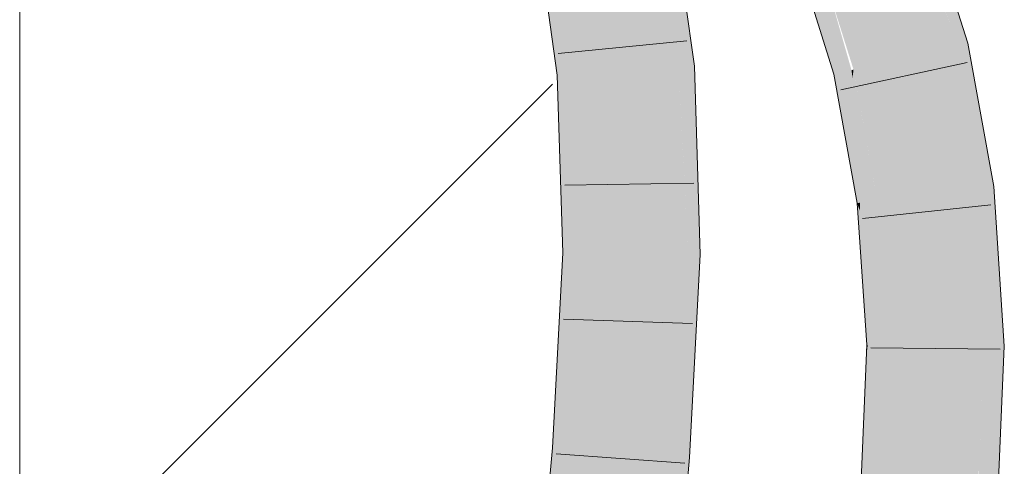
# Model space of a CAD drawing. Extents: x -620 to 3480, y 62 to 1102.
# Tile 243 of 256: x 178.285 to 180.076, y 940.262 to 941.075. Entities that reach past the tile are written whole.
import ezdxf

# ---------------------------------------------------------------- set-up
doc = ezdxf.new("R2010")
doc.units = 0
doc.layers.get('0').update_dxf_attribs({"lineweight": 13})
doc.layers.add('E_Detail_Linie_Text_Bem', color=7, linetype='Continuous', lineweight=13)
for name, color, linetype, lineweight, true_color in [('E_Detail_Wandschraffur', 7, 'Continuous', 5, 0xc0c0c0), ('E_Leerrohr 25-A06G9STU8I', 7, 'Continuous', 9, 0xff8000), ('E_Leerrohr 25-Shading', 7, 'Continuous', 9, 0xff8000)]:
    doc.layers.add(name, color=color, linetype=linetype, lineweight=lineweight, true_color=true_color)

# ---------------------------------------------------------------- blocks, each defined once
blk = doc.blocks.new('Shading-A06G9SG58I', base_point=(245.9355, 771.2183))
at = {"layer": 'E_Leerrohr 25-Shading', "color": 43, "true_color": 0xd7ab7f}
for points in [[(179.9279, 941.1851), (179.9259, 941.1843), (179.9878, 941.0447), (179.9735, 941.0659)], [(179.9948, 941.0284), (180.0097, 941.0318), (179.9279, 941.1851), (179.9582, 941.1967)], [(179.924, 941.1835), (179.974, 941.0236), (179.9259, 941.1843), (179.9892, 941.0271)], [(179.4543, 941.1488), (179.4533, 941.149), (179.4835, 940.988), (179.4757, 940.9875)], [(179.5123, 940.9899), (179.4915, 941.1403), (179.4729, 941.0463), (179.4543, 941.1488)], [(179.2782, 941.1155), (179.2463, 941.1094), (179.2785, 941.1094), (179.2586, 941.0033)], [(179.2951, 940.9759), (179.2794, 941.1143), (179.2848, 940.9752), (179.2785, 941.1094)], [(179.2797, 941.1158), (179.2794, 941.1143), (179.2963, 940.976), (179.2951, 940.9759)], [(179.2993, 940.9761), (179.2797, 941.1158), (179.2963, 940.976)], [(179.7386, 941.1126), (179.7489, 941.0606), (179.7474, 941.116), (179.7536, 941.0885)], [(179.7599, 941.0991), (179.7898, 940.9811), (179.7589, 941.1204), (179.7981, 940.983)], [(179.2438, 941.1089), (179.2586, 941.0033), (179.2463, 941.1094)], [(179.2785, 941.1094), (179.2586, 941.0033), (179.2848, 940.9752), (179.2628, 940.9738)], [(179.7284, 941.1087), (179.7277, 941.1085), (179.7456, 941.0408), (179.7321, 941.0837)], [(179.7284, 941.1087), (179.7456, 941.0408), (179.7386, 941.1126), (179.7489, 941.0606)], [(179.7536, 941.0885), (179.7624, 941.0488), (179.7572, 941.1101), (179.7599, 941.0991)], [(179.7781, 940.9785), (179.7898, 940.9811), (179.7624, 941.0488), (179.7599, 941.0991)], [(179.7661, 940.9756), (179.7624, 941.0488), (179.7489, 941.0606), (179.7536, 941.0885)], [(179.7489, 941.0606), (179.7456, 941.0408), (179.7653, 940.9781)], [(179.7661, 940.9756), (179.7489, 941.0606), (179.7653, 940.9781)], [(179.9735, 941.0659), (179.9892, 941.0271), (179.9878, 941.0447), (179.9948, 941.0284)], [(179.5123, 940.9899), (179.4729, 941.0463), (179.4862, 940.9882)], [(179.4729, 941.0463), (179.4835, 940.988), (179.4862, 940.9882)], [(179.7624, 941.0488), (179.7661, 940.9756), (179.7781, 940.9785)], [(179.974, 941.0236), (180.0204, 940.7666), (179.9892, 941.0271), (180.0506, 940.7703)], [(179.9892, 941.0271), (180.0334, 940.9003), (179.9948, 941.0284)], [(180.0414, 940.847), (180.0334, 940.9003), (180.0236, 940.883), (179.9892, 941.0271)], [(180.0334, 940.9003), (180.0097, 941.0318), (179.9948, 941.0284)], [(179.4757, 940.9875), (179.4862, 940.6476), (179.4835, 940.988), (179.5009, 940.6474)], [(179.4835, 940.988), (179.5203, 940.7294), (179.4862, 940.9882)], [(179.5203, 940.7294), (179.4835, 940.988), (179.5117, 940.6472), (179.4919, 940.824)], [(179.5203, 940.7294), (179.5123, 940.9899), (179.4862, 940.9882)], [(179.2848, 940.9752), (179.2628, 940.9738), (179.2824, 940.6501), (179.2728, 940.6503)], [(179.2951, 940.9759), (179.2848, 940.9752), (179.3015, 940.6499), (179.2824, 940.6501)], [(179.2951, 940.9759), (179.2958, 940.9387), (179.2963, 940.976)], [(179.2958, 940.9387), (179.2993, 940.9761), (179.2963, 940.976)], [(179.2958, 940.9387), (179.3015, 940.6499), (179.2993, 940.9761), (179.3094, 940.6498)], [(179.7661, 940.9756), (179.7867, 940.8621), (179.7781, 940.9785)], [(179.7781, 940.9785), (179.7867, 940.8621), (179.7898, 940.9811), (179.795, 940.9292)], [(179.7898, 940.9811), (179.795, 940.9292), (179.7981, 940.983), (179.7999, 940.9691)], [(179.7999, 940.9691), (179.8018, 940.9839), (179.7981, 940.983)], [(179.8289, 940.7434), (179.8018, 940.9839), (179.7999, 940.9691)], [(179.8289, 940.7434), (179.8387, 940.7446), (179.8018, 940.9839), (179.8019, 940.9832)], [(179.8387, 940.7446), (179.8449, 940.7454), (179.8019, 940.9832)], [(179.7999, 940.9691), (179.795, 940.9292), (179.8289, 940.7434), (179.8136, 940.7416)], [(179.795, 940.9292), (179.7867, 940.8621), (179.8136, 940.7416), (179.8086, 940.741)], [(180.044, 940.8416), (180.0334, 940.9003), (180.0414, 940.847)], [(180.0527, 940.7705), (180.0414, 940.847), (180.0385, 940.8208), (180.0236, 940.883)], [(180.0568, 940.771), (180.044, 940.8416), (180.0527, 940.7705), (180.0414, 940.847)], [(179.4919, 940.824), (179.5009, 940.6474), (179.5117, 940.6472)], [(180.0385, 940.8208), (180.0506, 940.7703), (180.0527, 940.7705)], [(180.0204, 940.7666), (180.0691, 940.5861), (180.0506, 940.7703)], [(180.0691, 940.5861), (180.0204, 940.7666), (180.0413, 940.4809), (180.0373, 940.5142)], [(180.0506, 940.7703), (180.0691, 940.5861), (180.0527, 940.7705), (180.0592, 940.7342)], [(180.0592, 940.7342), (180.0568, 940.771), (180.0527, 940.7705)], [(179.8136, 940.7416), (179.8086, 940.741), (179.8131, 940.7264)], [(179.8131, 940.7264), (179.8086, 940.741), (179.812, 940.6906)], [(179.8289, 940.7434), (179.8136, 940.7416), (179.8286, 940.6771), (179.8131, 940.7264)], [(179.8286, 940.6771), (179.8408, 940.6383), (179.8289, 940.7434), (179.8387, 940.7446)], [(179.8408, 940.6383), (179.8553, 940.5921), (179.8387, 940.7446), (179.8449, 940.7454)], [(179.5203, 940.7294), (179.5117, 940.6472), (179.5228, 940.6471)], [(179.812, 940.6906), (179.8283, 940.6091), (179.8131, 940.7264), (179.8286, 940.6771)], [(179.8261, 940.4827), (179.8277, 940.4827), (179.812, 940.6906), (179.8283, 940.6091)], [(179.8286, 940.6771), (179.8283, 940.6091), (179.8408, 940.6383), (179.8428, 940.5367)], [(179.2748, 940.4973), (179.2824, 940.6501), (179.2557, 940.3295), (179.2728, 940.6503)], [(179.2847, 940.327), (179.3015, 940.6499), (179.2664, 940.3284), (179.2824, 940.6501)], [(179.3015, 940.6499), (179.2847, 940.327), (179.3094, 940.6498), (179.2922, 940.3264)], [(179.5009, 940.6474), (179.4862, 940.6476), (179.4697, 940.2804), (179.4704, 940.3492)], [(179.5009, 940.6474), (179.4697, 940.2804), (179.4826, 940.2795)], [(179.5009, 940.6474), (179.4826, 940.2795), (179.5164, 940.5264), (179.5033, 940.278)], [(179.5009, 940.6474), (179.5164, 940.5264), (179.5117, 940.6472)], [(179.5164, 940.5264), (179.5228, 940.6471), (179.5117, 940.6472)], [(179.8428, 940.5367), (179.8537, 940.4825), (179.8408, 940.6383), (179.8553, 940.5921)], [(179.8283, 940.6091), (179.8277, 940.4827), (179.8428, 940.5367), (179.8439, 940.4825)], [(179.8553, 940.5921), (179.8537, 940.4825), (179.8601, 940.4824)], [(179.8601, 940.4824), (179.8627, 940.4824), (179.8553, 940.5921)], [(180.0691, 940.5861), (180.0413, 940.4809), (180.0761, 940.4806)], [(179.8439, 940.4825), (179.8537, 940.4825), (179.8428, 940.5367)], [(180.0373, 940.5142), (180.0395, 940.4809), (180.0413, 940.4809)], [(179.2664, 940.3284), (179.2748, 940.4973), (179.2557, 940.3295)], [(179.8112, 939.8806), (179.8537, 940.4825), (179.8254, 940.4655), (179.8277, 940.4827)], [(179.8601, 940.4824), (179.8537, 940.4825), (179.8294, 939.879), (179.8112, 939.8806)], [(179.8277, 940.4827), (179.8261, 940.4827), (179.8254, 940.4655)], [(179.8508, 940.2996), (179.8294, 939.879), (179.8627, 940.4819), (179.837, 939.8784)], [(179.8601, 940.4824), (179.8508, 940.2996), (179.8627, 940.4824), (179.8627, 940.4819)], [(180.0542, 939.9672), (180.0395, 940.4809), (180.0329, 939.8616), (180.0299, 940.2562)], [(180.0395, 940.4809), (180.0542, 939.9672), (180.0413, 940.4809)], [(180.0542, 939.9672), (180.0761, 940.4806), (180.0413, 940.4809)], [(179.8112, 939.8806), (179.8254, 940.4655), (179.8005, 939.8815)], [(179.4704, 940.3492), (179.4668, 940.2806), (179.4697, 940.2804)], [(179.2539, 940.2958), (179.2648, 940.295), (179.2557, 940.3295), (179.2664, 940.3284)], [(179.2829, 940.2938), (179.2847, 940.327), (179.2648, 940.295), (179.2664, 940.3284)], [(179.2866, 940.3268), (179.2847, 940.327), (179.2843, 940.2936), (179.2829, 940.2938)], [(179.2922, 940.3264), (179.2866, 940.3268), (179.2905, 940.2932), (179.2843, 940.2936)], [(179.2223, 939.9241), (179.2417, 939.9543), (179.2539, 940.2958), (179.2552, 940.1528)], [(179.2223, 939.9241), (179.2539, 940.2958), (179.2362, 940.0974)], [(179.2648, 940.295), (179.2539, 940.2958), (179.2552, 940.1528)], [(179.2567, 939.9776), (179.2829, 940.2938), (179.2552, 940.1528), (179.2648, 940.295)], [(179.2905, 940.2932), (179.2829, 940.2938), (179.2572, 939.921), (179.2567, 939.9776)], [(179.4697, 940.2804), (179.4668, 940.2806), (179.4473, 939.9045), (179.4333, 939.9058)], [(179.4697, 940.2804), (179.4473, 939.9045), (179.4598, 940.0371)], [(179.4473, 939.9045), (179.4698, 939.9026), (179.4826, 940.2795), (179.5033, 940.278)], [(179.4826, 940.2795), (179.4697, 940.2804), (179.4598, 940.0371)]]:
    blk.add_solid(points, dxfattribs=at)
at = {"layer": 'E_Leerrohr 25-Shading', "color": 31, "true_color": 0xfabd7f}
for points in [[(179.8414, 941.152), (179.8976, 941.006), (179.924, 941.1835), (179.974, 941.0236)], [(179.3875, 940.9819), (179.4757, 940.9875), (179.3665, 941.1324), (179.4533, 941.149)], [(179.8477, 940.9944), (179.8879, 941.0037), (179.8317, 941.1483), (179.8414, 941.152)], [(179.8414, 941.152), (179.8879, 941.0037), (179.8976, 941.006)], [(179.3591, 940.98), (179.3628, 941.1317), (179.3326, 940.9783), (179.3466, 941.1286)], [(179.3628, 941.1317), (179.3591, 940.98), (179.3663, 941.0342)], [(179.3682, 940.9806), (179.3875, 940.9819), (179.3628, 941.1317), (179.3665, 941.1324)], [(179.7589, 941.1204), (179.8018, 940.9839), (179.8317, 941.1483), (179.8477, 940.9944)], [(179.2981, 941.1193), (179.2797, 941.1158), (179.2993, 940.9761)], [(179.3326, 940.9783), (179.3466, 941.1286), (179.2993, 940.9761), (179.2981, 941.1193)], [(179.3591, 940.98), (179.3682, 940.9806), (179.3663, 941.0342)], [(179.9746, 940.761), (180.0204, 940.7666), (179.8976, 941.006), (179.974, 941.0236)], [(179.8976, 941.006), (179.8879, 941.0037), (179.9746, 940.761), (179.9484, 940.7579)], [(179.3978, 940.6487), (179.4862, 940.6476), (179.3875, 940.9819), (179.4757, 940.9875)], [(179.8339, 940.9913), (179.8018, 940.9839), (179.8449, 940.7455)], [(179.8477, 940.9944), (179.8339, 940.9913), (179.8449, 940.7454), (179.8449, 940.7455)], [(179.8477, 940.9944), (179.8449, 940.7454), (179.8577, 940.7469)], [(179.8577, 940.7469), (179.9327, 940.756), (179.8477, 940.9944), (179.8879, 941.0037)], [(179.8879, 941.0037), (179.9327, 940.756), (179.9484, 940.7579)], [(179.3326, 940.9783), (179.2993, 940.9761), (179.3094, 940.6498)], [(179.3224, 940.6497), (179.3591, 940.98), (179.3094, 940.6498), (179.3326, 940.9783)], [(179.3629, 940.9803), (179.3591, 940.98), (179.325, 940.6496), (179.3224, 940.6497)], [(179.3622, 940.6492), (179.3682, 940.9806), (179.325, 940.6496), (179.3629, 940.9803)], [(179.3622, 940.6492), (179.3978, 940.6487), (179.3682, 940.9806), (179.3875, 940.9819)], [(179.8553, 940.5921), (179.9327, 940.756), (179.8577, 940.7469)], [(179.8553, 940.5921), (179.8627, 940.4824), (179.9327, 940.756), (179.9511, 940.4816)], [(179.9484, 940.7579), (179.9327, 940.756), (179.9611, 940.6903)], [(179.9611, 940.6903), (179.9327, 940.756), (180.0003, 940.4812), (179.9511, 940.4816)], [(179.9746, 940.761), (179.9484, 940.7579), (180.0373, 940.5142), (179.9611, 940.6903)], [(180.0373, 940.5142), (180.0204, 940.7666), (179.9746, 940.761)], [(179.8449, 940.7454), (179.8553, 940.5921), (179.8577, 940.7469)], [(180.0373, 940.5142), (179.9611, 940.6903), (180.0395, 940.4809), (180.0003, 940.4812)], [(179.2905, 940.2932), (179.325, 940.6496), (179.2922, 940.3264), (179.3224, 940.6497)], [(179.2905, 940.2932), (179.3622, 940.6492), (179.325, 940.6496)], [(179.3622, 940.6492), (179.2905, 940.2932), (179.3405, 940.2896)], [(179.3224, 940.6497), (179.3094, 940.6498), (179.2922, 940.3264)], [(179.3405, 940.2896), (179.3786, 940.2869), (179.3622, 940.6492), (179.3978, 940.6487)], [(179.3786, 940.2869), (179.4668, 940.2806), (179.3978, 940.6487), (179.4862, 940.6476)], [(179.8627, 940.4824), (179.837, 939.8784), (179.9442, 940.3185), (179.8632, 939.8762)], [(179.8627, 940.4824), (179.9442, 940.3185), (179.9511, 940.4816)], [(179.925, 939.8708), (180.0131, 939.8633), (179.9511, 940.4816), (180.0395, 940.4809)], [(179.8632, 939.8762), (179.925, 939.8708), (179.9442, 940.3185)], [(179.2905, 940.2932), (179.2572, 939.921), (179.3405, 940.2896), (179.3113, 939.9163)], [(179.3113, 939.9163), (179.3452, 939.9134), (179.3405, 940.2896), (179.3786, 940.2869)], [(179.3452, 939.9134), (179.4333, 939.9058), (179.3786, 940.2869), (179.4668, 940.2806)]]:
    blk.add_solid(points, dxfattribs=at)
blk = doc.blocks.new('Referenz-A06G9STY8I')
at = {"layer": 'E_Detail_Linie_Text_Bem', "linetype": 'Continuous', "ltscale": 0.13}
blk.add_line((178.2845, 930.9059), (178.2845, 942.7059), dxfattribs=at)
at = {"layer": 'E_Detail_Wandschraffur', "linetype": 'ByBlock', "ltscale": 0.13}
blk.add_line((178.2845, 939.9879), (179.2543, 940.9577), dxfattribs=at)
at = {"layer": 'E_Leerrohr 25-A06G9STU8I', "linetype": 'Continuous', "ltscale": 0.13}
for p, q in [((180.0097, 941.0318), (179.9582, 941.1966)), ((179.5122, 940.9899), (179.4893, 941.1559)), ((179.2628, 940.9738), (179.2438, 941.1089)), ((179.7661, 940.9757), (179.7247, 941.1073)), ((179.4984, 941.0366), (179.2646, 941.0131)), ((180.0568, 940.771), (180.0097, 941.0318)), ((179.5228, 940.6471), (179.5122, 940.9899)), ((180.0085, 940.9969), (179.7788, 940.9472)), ((179.2728, 940.6503), (179.2628, 940.9738)), ((179.8086, 940.741), (179.7661, 940.9757)), ((179.5114, 940.7773), (179.2764, 940.7734)), ((180.0761, 940.4806), (180.0568, 940.771)), ((179.8261, 940.4827), (179.8086, 940.741)), ((180.0516, 940.7381), (179.8179, 940.7132)), ((179.2539, 940.2958), (179.2728, 940.6503)), ((179.5033, 940.278), (179.5228, 940.6471)), ((179.5087, 940.5218), (179.2738, 940.5295)), ((179.8005, 939.8815), (179.8261, 940.4827)), ((180.0684, 940.4751), (179.8334, 940.4773)), ((180.0496, 939.8602), (180.0761, 940.4806)), ((179.2207, 939.9242), (179.2539, 940.2958)), ((179.4948, 940.2676), (179.2605, 940.2844)), ((179.4698, 939.9026), (179.5033, 940.278))]:
    blk.add_line(p, q, dxfattribs=at)

msp = doc.modelspace()

# ---------------------------------------------------------------- block references
at = {"color": 8, "lineweight": 25, "ltscale": 0.25, "true_color": 0x808080}
msp.add_blockref('Referenz-A06G9STY8I', (0, 0), dxfattribs=at)
msp.add_blockref('Shading-A06G9SG58I', (245.9355, 771.2183))

doc.saveas('drawing.dxf')
